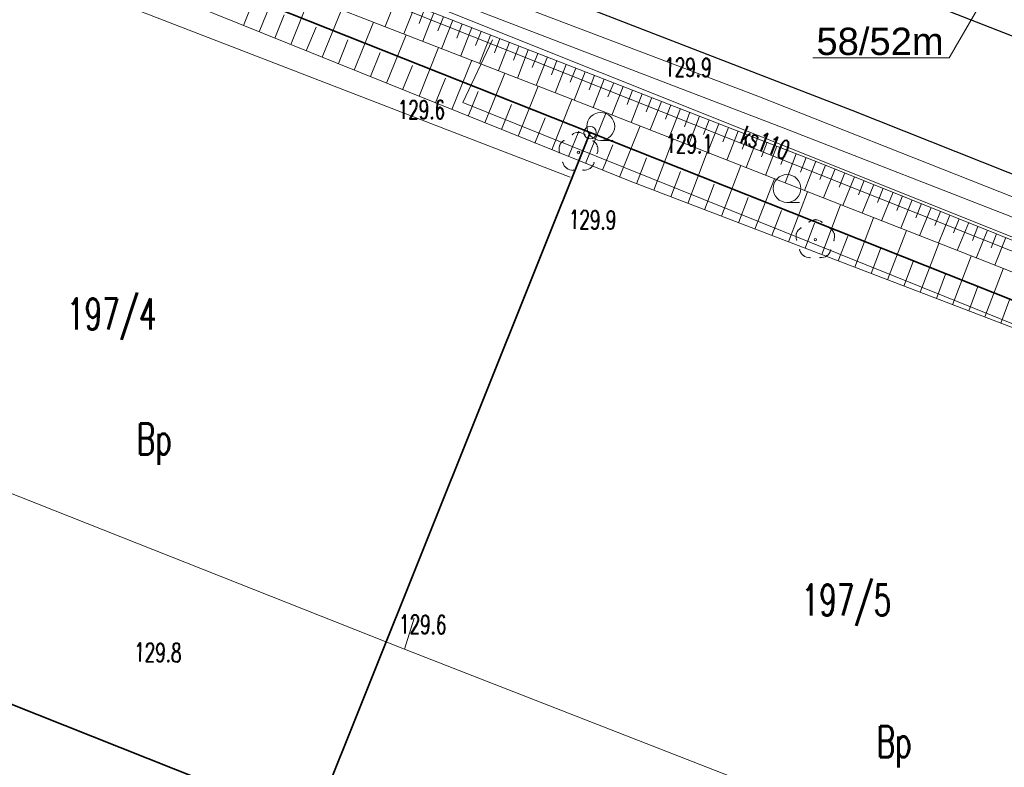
# Model space of a CAD drawing. Header units: metres. Extents: x 0 to 6497944, y 0 to 5963356.
# Tile 64 of 197: x 6496790 to 6496830, y 5963158 to 5963188. Entities that reach past the tile are written whole.
import ezdxf
from ezdxf import colors
from ezdxf.entities.mleader import LeaderData, LeaderLine
from ezdxf.math import Vec2, Vec3

# ---------------------------------------------------------------- set-up
doc = ezdxf.new("R2010")
doc.units = ezdxf.units.M
doc.header["$MEASUREMENT"] = 0
doc.layers.get('0').update_dxf_attribs({"color": 8, "linetype": 'CONTINUOUS', "lineweight": 13})
doc.layers.get('DEFPOINTS').update_dxf_attribs({"linetype": 'CONTINUOUS', "lineweight": 0, "true_color": 0xffffff})
for name, color, linetype, lineweight in [('000_INNE__NIEZYDENTYFIKOWANE_', 8, 'CONTINUOUS', 13), ('210_OZNACZENIE_UzYTKU', 8, 'CONTINUOUS', 13), ('211_NR_DZIAlKI', 7, 'CONTINUOUS', 25), ('218_GRANICA_UzYTKU', 8, 'CONTINUOUS', 13), ('219_LINIA_GRANICY', 3, 'CONTINUOUS', 35), ('drzewo_lisciaste__punkt_', 8, 'CONTINUOUS', 13), ('E_proj_opisy_ośw', 1, 'CONTINUOUS', 13), ('E_proj_opisy_ośw.', 7, 'CONTINUOUS', 13), ('JEZDNIA__POWIERZCHNIA_', 8, 'CONTINUOUS', 25), ('OGRODZENIE_TRWAlE__LINIA_', 8, 'CONTINUOUS', 13), ('PRZEWoD_ELEKTROENERGETYCZNY__LINIA_', 1, 'CONTINUOUS', 13), ('PRZEWoD_KANALIZACYJNY__LINIA_', 36, 'CONTINUOUS', 13), ('PRZEWoD_KANALIZACYJNY__LINIA__ATR1', 36, 'CONTINUOUS', 13), ('PRZEWoD_TELEKOMUNIKACYJNY__LINIA_', 30, 'CONTINUOUS', 13), ('PRZEWoD_WODOCIaGOWY__LINIA_', 5, 'CONTINUOUS', 13), ('PUNKT_WYSOKOsCIOWY_NATURALNY_ATR2', 8, 'CONTINUOUS', 13), ('SKARPA_NIEUMOCNIONA__POWIERZCHNIA_', 8, 'CONTINUOUS', 13), ('ZAKRZEWIENIE__POWIERZCHNIA_', 8, 'CONTINUOUS', 13), ('zakrzewienie__powierzchnia____symbol', 8, 'CONTINUOUS', 13)]:
    doc.layers.add(name, color=color, linetype=linetype, lineweight=lineweight)
doc.styles.add('Andy', font='arial.ttf', dxfattribs={"height": 2})
doc.styles.add('Narrow', font='ARIALN.TTF', dxfattribs={"height": 2})
doc.styles.get("Standard").update_dxf_attribs({"font": 'simplex.shx'})

# ---------------------------------------------------------------- blocks, each defined once
blk = doc.blocks.new('GRT')
at = {"color": 0, "linetype": 'Continuous', "lineweight": 18}
blk.add_circle((0, 0), 0.5, dxfattribs=at)
blk = doc.blocks.new('_None')
blk = doc.blocks.new('_Oblique')
at = {"color": 0, "linetype": 'ByBlock', "lineweight": -2}
blk.add_line((-0.5, -0.5), (0.5, 0.5), dxfattribs=at)

msp = doc.modelspace()

# ---------------------------------------------------------------- linework, layer by layer
at = {"layer": '000_INNE__NIEZYDENTYFIKOWANE_', "flags": 128}
for points in [[(6496800.1, 5963187.31), (6496800.86, 5963189.2)], [(6496799.47, 5963187.57), (6496799.85, 5963188.51)], [(6496801.37, 5963186.8), (6496802.13, 5963188.7)], [(6496805.62, 5963188.66), (6496805.17, 5963187.52)], [(6496800.73, 5963187.06), (6496801.11, 5963188)], [(6496802.64, 5963186.29), (6496803.42, 5963188.2)], [(6496806.38, 5963188.37), (6496805.93, 5963187.23)], [(6496806.76, 5963188.22), (6496806.54, 5963187.65)], [(6496807.14, 5963188.07), (6496806.69, 5963186.93)], [(6496803.93, 5963185.77), (6496804.71, 5963187.7)], [(6496807.52, 5963187.92), (6496807.3, 5963187.35)], [(6496807.9, 5963187.78), (6496807.45, 5963186.63)], [(6496808.28, 5963187.63), (6496808.06, 5963187.06)], [(6496802, 5963186.54), (6496802.39, 5963187.5)], [(6496805.23, 5963185.24), (6496806.02, 5963187.19)], [(6496808.66, 5963187.48), (6496808.22, 5963186.34)], [(6496809.04, 5963187.33), (6496808.82, 5963186.76)], [(6496803.29, 5963186.03), (6496803.67, 5963186.99)], [(6496809.42, 5963187.18), (6496808.98, 5963186.04)], [(6496809.8, 5963187.04), (6496809.58, 5963186.47)], [(6496810.18, 5963186.89), (6496809.74, 5963185.75)], [(6496804.58, 5963185.51), (6496804.97, 5963186.48)], [(6496806.54, 5963184.72), (6496807.33, 5963186.68)], [(6496810.56, 5963186.74), (6496810.34, 5963186.17)], [(6496810.94, 5963186.59), (6496810.5, 5963185.45)], [(6496811.33, 5963186.44), (6496811.1, 5963185.87)], [(6496807.86, 5963184.18), (6496808.66, 5963186.17)], [(6496811.71, 5963186.3), (6496811.26, 5963185.15)], [(6496812.09, 5963186.15), (6496811.87, 5963185.58)], [(6496812.47, 5963186), (6496812.02, 5963184.86)], [(6496805.88, 5963184.98), (6496806.28, 5963185.96)], [(6496809.19, 5963183.65), (6496810, 5963185.65)], [(6496812.85, 5963185.85), (6496812.63, 5963185.28)], [(6496813.23, 5963185.7), (6496812.79, 5963184.56)], [(6496807.2, 5963184.45), (6496807.6, 5963185.44)], [(6496813.61, 5963185.56), (6496813.39, 5963184.98)], [(6496814, 5963185.41), (6496813.55, 5963184.26)], [(6496814.38, 5963185.26), (6496814.15, 5963184.69)], [(6496808.52, 5963183.92), (6496808.92, 5963184.91)], [(6496810.53, 5963183.11), (6496811.34, 5963185.12)], [(6496814.76, 5963185.11), (6496814.31, 5963183.96)], [(6496815.14, 5963184.96), (6496814.92, 5963184.39)], [(6496815.53, 5963184.81), (6496815.08, 5963183.66)], [(6496811.89, 5963182.56), (6496812.7, 5963184.59)], [(6496815.91, 5963184.66), (6496815.69, 5963184.09)], [(6496816.3, 5963184.51), (6496815.85, 5963183.36)], [(6496809.86, 5963183.38), (6496810.26, 5963184.38)], [(6496813.25, 5963182.01), (6496814.07, 5963184.06)], [(6496816.68, 5963184.37), (6496816.46, 5963183.79)], [(6496817.07, 5963184.22), (6496816.62, 5963183.06)], [(6496817.45, 5963184.07), (6496817.23, 5963183.49)], [(6496811.21, 5963182.83), (6496811.62, 5963183.85)], [(6496817.84, 5963183.92), (6496817.39, 5963182.75)], [(6496818.23, 5963183.77), (6496818, 5963183.18)], [(6496812.56, 5963182.29), (6496812.98, 5963183.31)], [(6496814.62, 5963181.46), (6496815.44, 5963183.52)], [(6496818.61, 5963183.61), (6496818.16, 5963182.45)], [(6496819, 5963183.46), (6496818.78, 5963182.88)], [(6496819.39, 5963183.31), (6496818.94, 5963182.14)], [(6496815.99, 5963180.93), (6496816.78, 5963182.99)], [(6496819.78, 5963183.16), (6496819.55, 5963182.58)], [(6496820.17, 5963183.01), (6496819.72, 5963181.84)], [(6496820.56, 5963182.86), (6496820.33, 5963182.27)], [(6496813.93, 5963181.74), (6496814.34, 5963182.76)], [(6496817.36, 5963180.4), (6496818.15, 5963182.46)], [(6496820.95, 5963182.71), (6496820.5, 5963181.53)], [(6496821.34, 5963182.56), (6496821.11, 5963181.97)], [(6496815.3, 5963181.19), (6496815.7, 5963182.23)], [(6496821.73, 5963182.4), (6496821.28, 5963181.23)], [(6496822.13, 5963182.25), (6496821.9, 5963181.66)], [(6496822.52, 5963182.1), (6496822.06, 5963180.92)], [(6496816.68, 5963180.66), (6496817.07, 5963181.69)], [(6496818.72, 5963179.88), (6496819.5, 5963181.92)], [(6496822.91, 5963181.94), (6496822.68, 5963181.36)], [(6496823.3, 5963181.79), (6496822.83, 5963180.62)], [(6496823.69, 5963181.63), (6496823.46, 5963181.05)], [(6496820.07, 5963179.36), (6496820.85, 5963181.39)], [(6496824.08, 5963181.47), (6496823.61, 5963180.31)], [(6496824.47, 5963181.32), (6496824.24, 5963180.74)], [(6496818.04, 5963180.14), (6496818.43, 5963181.17)], [(6496821.42, 5963178.85), (6496822.19, 5963180.87)], [(6496824.86, 5963181.16), (6496824.39, 5963180)], [(6496825.24, 5963181.01), (6496825.01, 5963180.43)], [(6496825.63, 5963180.85), (6496825.17, 5963179.7)], [(6496819.4, 5963179.62), (6496819.79, 5963180.64)], [(6496826.01, 5963180.7), (6496825.78, 5963180.12)], [(6496826.4, 5963180.54), (6496825.94, 5963179.4)], [(6496820.75, 5963179.11), (6496821.14, 5963180.12)], [(6496822.76, 5963178.34), (6496823.52, 5963180.34)], [(6496826.78, 5963180.39), (6496826.55, 5963179.82)], [(6496827.16, 5963180.23), (6496826.7, 5963179.1)], [(6496827.54, 5963180.08), (6496827.31, 5963179.51)], [(6496824.09, 5963177.83), (6496824.85, 5963179.82)], [(6496827.92, 5963179.93), (6496827.46, 5963178.8)], [(6496828.3, 5963179.78), (6496828.07, 5963179.21)], [(6496822.09, 5963178.59), (6496822.47, 5963179.6)], [(6496825.41, 5963177.32), (6496826.17, 5963179.31)], [(6496828.68, 5963179.63), (6496828.22, 5963178.5)], [(6496829.05, 5963179.47), (6496828.83, 5963178.91)], [(6496829.43, 5963179.32), (6496828.98, 5963178.2)], [(6496823.42, 5963178.08), (6496823.81, 5963179.08)], [(6496829.8, 5963179.17), (6496829.58, 5963178.61)], [(6496830.17, 5963179.02), (6496829.73, 5963177.91)], [(6496824.75, 5963177.58), (6496825.13, 5963178.57)], [(6496826.72, 5963176.82), (6496827.48, 5963178.79)], [(6496828.03, 5963176.32), (6496828.78, 5963178.28)], [(6496826.07, 5963177.07), (6496826.44, 5963178.06)], [(6496829.33, 5963175.83), (6496830.07, 5963177.77)], [(6496827.38, 5963176.57), (6496827.75, 5963177.55)], [(6496828.68, 5963176.07), (6496829.05, 5963177.05)], [(6496829.97, 5963175.58), (6496830.34, 5963176.55)]]:
    msp.add_lwpolyline(points, dxfattribs=at)
at = {"layer": '218_GRANICA_UzYTKU', "flags": 128}
for points in [[(6496813.43, 5963183.25), (6496774.91, 5963198.54)], [(6496802.28, 5963155.39), (6496813.43, 5963183.25)], [(6496842.24, 5963171.81), (6496813.43, 5963183.25)], [(6496776.59, 5963165.6), (6496798.96, 5963156.71)]]:
    msp.add_lwpolyline(points, dxfattribs=at)
at = {"layer": '219_LINIA_GRANICY', "flags": 128}
for points in [[(6496813.43, 5963183.25), (6496774.91, 5963198.54)], [(6496813.43, 5963183.25), (6496802.28, 5963155.39)], [(6496842.24, 5963171.81), (6496813.43, 5963183.25)], [(6496798.96, 5963156.71), (6496776.59, 5963165.6)]]:
    msp.add_lwpolyline(points, dxfattribs=at)
at = {"layer": 'drzewo_lisciaste__punkt_'}
for centre in [(6496812.96, 5963182.46), (6496822.5, 5963178.94)]:
    msp.add_circle(centre, 0.05, dxfattribs=at)
for centre, radius, start, end in [((6496812.959, 5963182.859), 0.401, 48.3363, 129.6338), ((6496812.6, 5963182.586), 0.419, 122.9934, 200.8546), ((6496813.333, 5963182.57), 0.411, 338.8118, 57.9928), ((6496812.743, 5963182.155), 0.426, 194.2836, 271.3098), ((6496813.183, 5963182.164), 0.43, 266.241, 342.6248), ((6496822.507, 5963179.309), 0.431, 51.9594, 127.9487), ((6496822.11, 5963179.075), 0.387, 119.9605, 203.7521), ((6496822.901, 5963179.071), 0.377, 334.3158, 59.9392), ((6496822.283, 5963178.652), 0.44, 196.5581, 271.3195), ((6496822.756, 5963178.584), 0.362, 260.5041, 349.8856)]:
    msp.add_arc(centre, radius, start, end, dxfattribs=at)
for p in [(6496812.97, 5963183.26), (6496812.38, 5963182.93), (6496812.71, 5963183.17), (6496813.23, 5963183.16), (6496813.55, 5963182.92), (6496812.2, 5963182.71), (6496812.21, 5963182.44), (6496813.72, 5963182.7), (6496812.33, 5963182.05), (6496813.58, 5963182.04), (6496813.71, 5963182.42), (6496812.48, 5963181.82), (6496812.75, 5963181.74), (6496813.15, 5963181.74), (6496813.42, 5963181.81), (6496822.25, 5963179.65), (6496822.51, 5963179.74), (6496821.92, 5963179.41), (6496822.77, 5963179.64), (6496823.09, 5963179.4), (6496821.74, 5963179.19), (6496821.75, 5963178.92), (6496823.25, 5963178.9), (6496823.26, 5963179.18), (6496821.87, 5963178.53), (6496823.12, 5963178.52), (6496822.02, 5963178.3), (6496822.29, 5963178.22), (6496822.69, 5963178.22), (6496822.96, 5963178.29)]:
    msp.add_point(p, dxfattribs=at)
at = {"layer": 'JEZDNIA__POWIERZCHNIA_', "flags": 128}
msp.add_lwpolyline([(6496877.57, 5963162.92), (6496867.92, 5963166.7), (6496856.35, 5963171.3), (6496837.67, 5963178.7), (6496823.99, 5963184.14), (6496806.35, 5963190.97), (6496790.77, 5963197.18), (6496774.9, 5963203.5), (6496774.89, 5963207.26), (6496773.11, 5963209.74), (6496773.49, 5963209.59), (6496776.57, 5963208.37), (6496797.13, 5963200.25), (6496814.18, 5963193.5), (6496831.73, 5963186.64), (6496851.19, 5963178.96), (6496866.74, 5963172.85), (6496887.54, 5963164.51)], dxfattribs=at)
at = {"layer": 'OGRODZENIE_TRWAlE__LINIA_', "flags": 128}
msp.add_lwpolyline([(6496812.62, 5963181.45), (6496809.14, 5963182.8), (6496787.12, 5963191.31), (6496775.37, 5963195.83), (6496775.92, 5963181.64)], dxfattribs=at)
at = {"layer": 'PRZEWoD_ELEKTROENERGETYCZNY__LINIA_', "flags": 128}
msp.add_lwpolyline([(6496802.29, 5963204.97), (6496802.29, 5963205.66), (6496801.89, 5963205.82), (6496801.42, 5963205.63), (6496798.08, 5963205.76), (6496797.51, 5963205.73), (6496797.13, 5963205.44), (6496796.49, 5963203.96), (6496793.15, 5963195.87), (6496793.11, 5963195.55), (6496793.11, 5963195.24), (6496793.52, 5963194.85), (6496820.19, 5963184.72), (6496838.52, 5963177.47)], dxfattribs=at)
at = {"layer": 'PRZEWoD_KANALIZACYJNY__LINIA_', "flags": 128}
msp.add_lwpolyline([(6497082.81, 5963079.21), (6497039.28, 5963096.48), (6496994.97, 5963113.67), (6496977.13, 5963121.11), (6496941.88, 5963135.84), (6496903.45, 5963150.65), (6496898.02, 5963153.17), (6496880.14, 5963159.59), (6496870.79, 5963163.35), (6496832.92, 5963177.48), (6496794.6, 5963192.75), (6496784.72, 5963198.85), (6496774.9, 5963202.73)], dxfattribs=at)
at = {"layer": 'PRZEWoD_TELEKOMUNIKACYJNY__LINIA_', "flags": 128}
msp.add_lwpolyline([(6496774.9, 5963201.17), (6496800.16, 5963191.52), (6496821.21, 5963183.45), (6496844.18, 5963174.49), (6496883.32, 5963159.12), (6496886.75, 5963159.1), (6496905.28, 5963150.99), (6497034.08, 5963099.85), (6497081.01, 5963081.42), (6497114.42, 5963068.68), (6497140.82, 5963058.78), (6497145.99, 5963055.02), (6497153.66, 5963050.85), (6497172.46, 5963043.32), (6497202.19, 5963037.61), (6497238.33, 5963036.41), (6497238.76, 5963032.02), (6497245.27, 5963032.35), (6497261.71, 5963034.62), (6497300.12, 5963040.13)], dxfattribs=at)
at = {"layer": 'PRZEWoD_WODOCIaGOWY__LINIA_', "flags": 128}
msp.add_lwpolyline([(6496774.9, 5963203.29), (6496784.92, 5963199.33), (6496794.73, 5963193.32), (6496832.97, 5963178.03), (6496870.84, 5963163.85), (6496879.98, 5963160.32), (6496898.15, 5963153.69), (6496903.95, 5963151.25), (6496942.07, 5963136.31), (6496977.37, 5963121.77), (6496995.11, 5963114.36), (6497030.39, 5963101.05), (6497083.14, 5963080.09)], dxfattribs=at)
at = {"layer": 'SKARPA_NIEUMOCNIONA__POWIERZCHNIA_', "flags": 128}
for points in [[(6496775.47, 5963199.15), (6496775.95, 5963200.28), (6496782.46, 5963197.74), (6496795.23, 5963192.7), (6496806.47, 5963188.33), (6496822.67, 5963182.04), (6496837.05, 5963176.26), (6496849.08, 5963171.55), (6496872.96, 5963162.06), (6496872.54, 5963160.86), (6496862.58, 5963164.83), (6496845, 5963171.88), (6496829.39, 5963178.04), (6496812.89, 5963184.52), (6496794.84, 5963191.54)], [(6496775.47, 5963199.15), (6496794.84, 5963191.54), (6496812.89, 5963184.52), (6496829.39, 5963178.04), (6496845, 5963171.88), (6496862.58, 5963164.83), (6496872.54, 5963160.86), (6496872.13, 5963159.69), (6496865.21, 5963162.01), (6496861.16, 5963163.71), (6496853.62, 5963166.6), (6496835.8, 5963173.35), (6496815.04, 5963181.29), (6496798.27, 5963188.05), (6496775.29, 5963197.58)]]:
    msp.add_lwpolyline(points, dxfattribs=at)
at = {"layer": 'ZAKRZEWIENIE__POWIERZCHNIA_', "flags": 128}
msp.add_lwpolyline([(6496870.16, 5963162.32), (6496874.19, 5963157.94), (6496808.3, 5963184.46), (6496809.5, 5963186.99)], dxfattribs=at)
at = {"layer": 'zakrzewienie__powierzchnia____symbol', "flags": 128}
for points in [[(6496813.86, 5963182.94), (6496814.36, 5963182.94)], [(6496821.36, 5963180.44), (6496821.86, 5963180.44)]]:
    msp.add_lwpolyline(points, dxfattribs=at)
at = {"layer": 'zakrzewienie__powierzchnia____symbol'}
for centre in [(6496813.86, 5963183.5), (6496821.36, 5963181)]:
    msp.add_circle(centre, 0.56, dxfattribs=at)

# ---------------------------------------------------------------- block references
at = {"xscale": 0.5, "yscale": 0.5, "zscale": 0.5}
msp.add_blockref('GRT', (6496813.43, 5963183.25), dxfattribs=at)

# ---------------------------------------------------------------- texts
at = {"layer": '210_OZNACZENIE_UzYTKU', "width": 0.66}
for p in [(6496795.17, 5963170.29), (6496824.97, 5963158.09)]:
    msp.add_text('Bp', height=1.25, dxfattribs=at).set_placement(p)
at = {"layer": '211_NR_DZIAlKI', "width": 0.66}
for s, p in [('197/4', (6496792.36, 5963175.32)), ('197/5', (6496821.95, 5963163.8))]:
    msp.add_text(s, height=1.25, dxfattribs=at).set_placement(p)
at = {"layer": 'PRZEWoD_KANALIZACYJNY__LINIA__ATR1', "width": 0.66}
msp.add_text('ks110', height=0.75, rotation=339.1, dxfattribs=at).set_placement((6496819.42, 5963182.86))
at = {"layer": 'PUNKT_WYSOKOsCIOWY_NATURALNY_ATR2', "width": 0.66}
for s, p in [('129.9', (6496816.41, 5963185.52)), ('129.1', (6496816.46, 5963182.44)), ('129.9', (6496812.57, 5963179.38)), ('129.6', (6496805.73, 5963163.08)), ('129.8', (6496795.06, 5963161.95))]:
    msp.add_text(s, height=0.75, rotation=359.2, dxfattribs=at).set_placement(p)
msp.add_text('129.6', height=0.75, dxfattribs=at).set_placement((6496805.68, 5963183.8))

# ---------------------------------------------------------------- next in the draw order: leaders
at = {"layer": 'E_proj_opisy_ośw.', "color": 10}
ml = msp.add_multileader_mtext('Standard', dxfattribs=at)
ml.set_content('\\A1;LT 108', color=10, style='Narrow')
ml.set_leader_properties(color=256)
ml.set_arrow_properties(name='NONE')
ml.build(insert=Vec2(0, 0))
ml.multileader.update_dxf_attribs({"leader_type": 0, "has_dogleg": 0, "has_text_frame": 1, "text_left_attachment_type": 3, "dogleg_length": 0.36, "arrow_head_size": 0, "scale": 0.7})
ctx = ml.context
ctx.base_point, ctx.scale, ctx.char_height, ctx.arrow_head_size, ctx.landing_gap_size, ctx.plane_origin = Vec3(6497590.207, 5963168.082), 0.7, 1.2, 0, 0.42, Vec3(6498440.769, 5963064.192)
ctx.left_attachment = 3
notes = []
notes.append((ctx, [(0, (0, 0, 0), (0, 0), (1, 0), 1, [])]))
ctx.mtext.insert, ctx.mtext.line_spacing_factor, ctx.mtext.flow_direction = Vec3(6497590.627, 5963168.697), 0.266667, 5
ctx.mtext.has_bg_fill, ctx.mtext.bg_color, ctx.mtext.bg_scale_factor, ctx.mtext.bg_transparency, ctx.mtext.use_window_bg_color = 1, -1073741824, 1.5, 0, 1
for ctx, leaders in notes:
    for number, flags, end, landing, length, lines in leaders:
        leader = LeaderData()
        leader.index, (leader.has_last_leader_line, leader.has_dogleg_vector, leader.attachment_direction) = number, flags
        leader.last_leader_point, leader.dogleg_vector, leader.dogleg_length = Vec3(end), Vec3(landing), length
        for number, points, colour, breaks in lines:
            line = LeaderLine()
            line.index, line.vertices, line.color, line.breaks = number, Vec3.list(points), colors.encode_raw_color(colour), breaks
            leader.lines.append(line)
        ctx.leaders.append(leader)

# ---------------------------------------------------------------- next in the draw order: leaders
ml = msp.add_multileader_mtext('Standard', dxfattribs=at)
ml.set_content('\\A1;LT 109', color=10, style='Narrow')
ml.set_leader_properties(color=256)
ml.set_arrow_properties(name='NONE')
ml.build(insert=Vec2(0, 0))
ml.multileader.update_dxf_attribs({"leader_type": 0, "has_dogleg": 0, "has_text_frame": 1, "text_left_attachment_type": 3, "dogleg_length": 0.36, "arrow_head_size": 0, "scale": 0.7})
ctx = ml.context
ctx.base_point, ctx.scale, ctx.char_height, ctx.arrow_head_size, ctx.landing_gap_size, ctx.plane_origin = Vec3(6497636.957, 5963185.464), 0.7, 1.2, 0, 0.42, Vec3(6498487.931, 5963080.837)
ctx.left_attachment = 3
notes = []
notes.append((ctx, [(0, (0, 0, 0), (0, 0), (1, 0), 1, [])]))
ctx.mtext.insert, ctx.mtext.line_spacing_factor, ctx.mtext.flow_direction = Vec3(6497637.377, 5963186.079), 0.266667, 5
ctx.mtext.has_bg_fill, ctx.mtext.bg_color, ctx.mtext.bg_scale_factor, ctx.mtext.bg_transparency, ctx.mtext.use_window_bg_color = 1, -1073741824, 1.5, 0, 1
for ctx, leaders in notes:
    for number, flags, end, landing, length, lines in leaders:
        leader = LeaderData()
        leader.index, (leader.has_last_leader_line, leader.has_dogleg_vector, leader.attachment_direction) = number, flags
        leader.last_leader_point, leader.dogleg_vector, leader.dogleg_length = Vec3(end), Vec3(landing), length
        for number, points, colour, breaks in lines:
            line = LeaderLine()
            line.index, line.vertices, line.color, line.breaks = number, Vec3.list(points), colors.encode_raw_color(colour), breaks
            leader.lines.append(line)
        ctx.leaders.append(leader)

# ---------------------------------------------------------------- next in the draw order: leaders
ml = msp.add_multileader_mtext('Standard', dxfattribs=at)
ml.set_content('\\A1;LT 110', color=10, style='Narrow')
ml.set_leader_properties(color=256)
ml.set_arrow_properties(name='NONE')
ml.build(insert=Vec2(0, 0))
ml.multileader.update_dxf_attribs({"leader_type": 0, "has_dogleg": 0, "has_text_frame": 1, "text_left_attachment_type": 3, "dogleg_length": 0.36, "arrow_head_size": 0, "scale": 0.7})
ctx = ml.context
ctx.base_point, ctx.scale, ctx.char_height, ctx.arrow_head_size, ctx.landing_gap_size, ctx.plane_origin = Vec3(6497684.163, 5963202.624), 0.7, 1.2, 0, 0.42, Vec3(6498534.844, 5963098.192)
ctx.left_attachment = 3
notes = []
notes.append((ctx, [(0, (0, 0, 0), (0, 0), (1, 0), 1, [])]))
ctx.mtext.insert, ctx.mtext.line_spacing_factor, ctx.mtext.flow_direction = Vec3(6497684.583, 5963203.239), 0.266667, 5
ctx.mtext.has_bg_fill, ctx.mtext.bg_color, ctx.mtext.bg_scale_factor, ctx.mtext.bg_transparency, ctx.mtext.use_window_bg_color = 1, -1073741824, 1.5, 0, 1
for ctx, leaders in notes:
    for number, flags, end, landing, length, lines in leaders:
        leader = LeaderData()
        leader.index, (leader.has_last_leader_line, leader.has_dogleg_vector, leader.attachment_direction) = number, flags
        leader.last_leader_point, leader.dogleg_vector, leader.dogleg_length = Vec3(end), Vec3(landing), length
        for number, points, colour, breaks in lines:
            line = LeaderLine()
            line.index, line.vertices, line.color, line.breaks = number, Vec3.list(points), colors.encode_raw_color(colour), breaks
            leader.lines.append(line)
        ctx.leaders.append(leader)

# ---------------------------------------------------------------- next in the draw order: leaders
at = {"layer": 'E_proj_opisy_ośw', "lineweight": 13}
ml = msp.add_multileader_mtext('Standard', dxfattribs=at)
ml.set_content('{\\H1.1x;58/52m} ', color=256, style='Andy')
ml.set_leader_properties(color=256, linetype='CONTINUOUS', lineweight=-1)
ml.set_arrow_properties(name='OBLIQUE')
ml.build(insert=Vec2(0, 0))
ml.multileader.update_dxf_attribs({"has_dogleg": 0, "text_left_attachment_type": 6, "text_right_attachment_type": 6, "dogleg_length": 0.36, "arrow_head_size": 0.75})
ctx = ml.context
ctx.base_point, ctx.char_height, ctx.arrow_head_size, ctx.landing_gap_size, ctx.plane_origin = Vec3(6496822.326, 5963186.257), 1, 0.75, 0.3, Vec3(6496852.756, 5963170.421)
ctx.left_attachment, ctx.right_attachment, ctx.text_align_type = 6, 6, 1
notes = []
notes.append((ctx, [(0, (1, 1, 0), (6496828.249, 5963186.257), (-1, 0), 0.36, [(0, [(6496829.542, 5963189.114)], 0, [])])]))
ctx.mtext.insert, ctx.mtext.alignment, ctx.mtext.line_spacing_factor, ctx.mtext.line_spacing_style = Vec3(6496825.108, 5963187.477), 2, 0.9, 2
ctx.mtext.has_bg_fill, ctx.mtext.bg_color, ctx.mtext.bg_scale_factor, ctx.mtext.bg_transparency, ctx.mtext.use_window_bg_color = 1, -1073741824, 1.2, 0, 1
at = {"layer": 'E_proj_opisy_ośw.', "color": 10}
ml = msp.add_multileader_mtext('Standard', dxfattribs=at)
ml.set_content('\\A1;LT 208', color=10, style='Narrow')
ml.set_leader_properties(color=256)
ml.set_arrow_properties(name='NONE')
ml.build(insert=Vec2(0, 0))
ml.multileader.update_dxf_attribs({"leader_type": 0, "has_dogleg": 0, "has_text_frame": 1, "text_left_attachment_type": 3, "dogleg_length": 0.36, "arrow_head_size": 0, "scale": 0.7})
ctx = ml.context
ctx.base_point, ctx.scale, ctx.char_height, ctx.arrow_head_size, ctx.landing_gap_size, ctx.plane_origin = Vec3(6496900.622, 5963163.542), 0.7, 1.2, 0, 0.42, Vec3(6497750.821, 5963060.312)
ctx.left_attachment = 3
notes.append((ctx, [(0, (0, 0, 0), (0, 0), (1, 0), 1, [])]))
ctx.mtext.insert, ctx.mtext.line_spacing_factor, ctx.mtext.flow_direction = Vec3(6496901.042, 5963164.157), 0.266667, 5
ctx.mtext.has_bg_fill, ctx.mtext.bg_color, ctx.mtext.bg_scale_factor, ctx.mtext.bg_transparency, ctx.mtext.use_window_bg_color = 1, -1073741824, 1.5, 0, 1
for ctx, leaders in notes:
    for number, flags, end, landing, length, lines in leaders:
        leader = LeaderData()
        leader.index, (leader.has_last_leader_line, leader.has_dogleg_vector, leader.attachment_direction) = number, flags
        leader.last_leader_point, leader.dogleg_vector, leader.dogleg_length = Vec3(end), Vec3(landing), length
        for number, points, colour, breaks in lines:
            line = LeaderLine()
            line.index, line.vertices, line.color, line.breaks = number, Vec3.list(points), colors.encode_raw_color(colour), breaks
            leader.lines.append(line)
        ctx.leaders.append(leader)

# ---------------------------------------------------------------- next in the draw order: leaders
ml = msp.add_multileader_mtext('Standard', dxfattribs=at)
ml.set_content('\\A1;LT 209', color=10, style='Narrow')
ml.set_leader_properties(color=256)
ml.set_arrow_properties(name='NONE')
ml.build(insert=Vec2(0, 0))
ml.multileader.update_dxf_attribs({"leader_type": 0, "has_dogleg": 0, "has_text_frame": 1, "text_left_attachment_type": 3, "dogleg_length": 0.36, "arrow_head_size": 0, "scale": 0.7})
ctx = ml.context
ctx.base_point, ctx.scale, ctx.char_height, ctx.arrow_head_size, ctx.landing_gap_size, ctx.plane_origin = Vec3(6496853.874, 5963181.896), 0.7, 1.2, 0, 0.42, Vec3(6497704.074, 5963078.667)
ctx.left_attachment = 3
notes = []
notes.append((ctx, [(0, (0, 0, 0), (0, 0), (1, 0), 1, [])]))
ctx.mtext.insert, ctx.mtext.line_spacing_factor, ctx.mtext.flow_direction = Vec3(6496854.294, 5963182.511), 0.266667, 5
ctx.mtext.has_bg_fill, ctx.mtext.bg_color, ctx.mtext.bg_scale_factor, ctx.mtext.bg_transparency, ctx.mtext.use_window_bg_color = 1, -1073741824, 1.5, 0, 1
for ctx, leaders in notes:
    for number, flags, end, landing, length, lines in leaders:
        leader = LeaderData()
        leader.index, (leader.has_last_leader_line, leader.has_dogleg_vector, leader.attachment_direction) = number, flags
        leader.last_leader_point, leader.dogleg_vector, leader.dogleg_length = Vec3(end), Vec3(landing), length
        for number, points, colour, breaks in lines:
            line = LeaderLine()
            line.index, line.vertices, line.color, line.breaks = number, Vec3.list(points), colors.encode_raw_color(colour), breaks
            leader.lines.append(line)
        ctx.leaders.append(leader)

# ---------------------------------------------------------------- next in the draw order: leaders
ml = msp.add_multileader_mtext('Standard', dxfattribs=at)
ml.set_content('\\A1;LT 210', color=10, style='Narrow')
ml.set_leader_properties(color=256)
ml.set_arrow_properties(name='NONE')
ml.build(insert=Vec2(0, 0))
ml.multileader.update_dxf_attribs({"leader_type": 0, "has_dogleg": 0, "has_text_frame": 1, "text_left_attachment_type": 3, "dogleg_length": 0.36, "arrow_head_size": 0, "scale": 0.7})
ctx = ml.context
ctx.base_point, ctx.scale, ctx.char_height, ctx.arrow_head_size, ctx.landing_gap_size, ctx.plane_origin = Vec3(6496807.661, 5963200.222), 0.7, 1.2, 0, 0.42, Vec3(6497657.86, 5963096.992)
ctx.left_attachment = 3
notes = []
notes.append((ctx, [(0, (0, 0, 0), (0, 0), (1, 0), 1, [])]))
ctx.mtext.insert, ctx.mtext.line_spacing_factor, ctx.mtext.flow_direction = Vec3(6496808.081, 5963200.837), 0.266667, 5
ctx.mtext.has_bg_fill, ctx.mtext.bg_color, ctx.mtext.bg_scale_factor, ctx.mtext.bg_transparency, ctx.mtext.use_window_bg_color = 1, -1073741824, 1.5, 0, 1
for ctx, leaders in notes:
    for number, flags, end, landing, length, lines in leaders:
        leader = LeaderData()
        leader.index, (leader.has_last_leader_line, leader.has_dogleg_vector, leader.attachment_direction) = number, flags
        leader.last_leader_point, leader.dogleg_vector, leader.dogleg_length = Vec3(end), Vec3(landing), length
        for number, points, colour, breaks in lines:
            line = LeaderLine()
            line.index, line.vertices, line.color, line.breaks = number, Vec3.list(points), colors.encode_raw_color(colour), breaks
            leader.lines.append(line)
        ctx.leaders.append(leader)

# ---------------------------------------------------------------- next in the draw order: linework, layer by layer
at = {"layer": 'DEFPOINTS', "linetype": 'Continuous'}
msp.add_lwpolyline([(6496939.597, 5963110.251), (6496893.029, 5963128.456), (6496899.1, 5963126.087), (6496899.301, 5963126.601), (6496899.1, 5963126.087), (6496852.521, 5963144.263), (6496852.95, 5963145.343), (6496852.527, 5963144.261), (6496805.951, 5963162.445), (6496806.339, 5963163.688), (6496805.951, 5963162.445), (6496759.462, 5963180.849), (6496759.96, 5963182.123), (6496759.462, 5963180.849), (6496712.972, 5963199.254), (6496713.477, 5963200.529), (6496712.972, 5963199.254), (6496672.485, 5963216.351), (6496672.776, 5963217.042)], dxfattribs=at)

doc.saveas('drawing.dxf')
